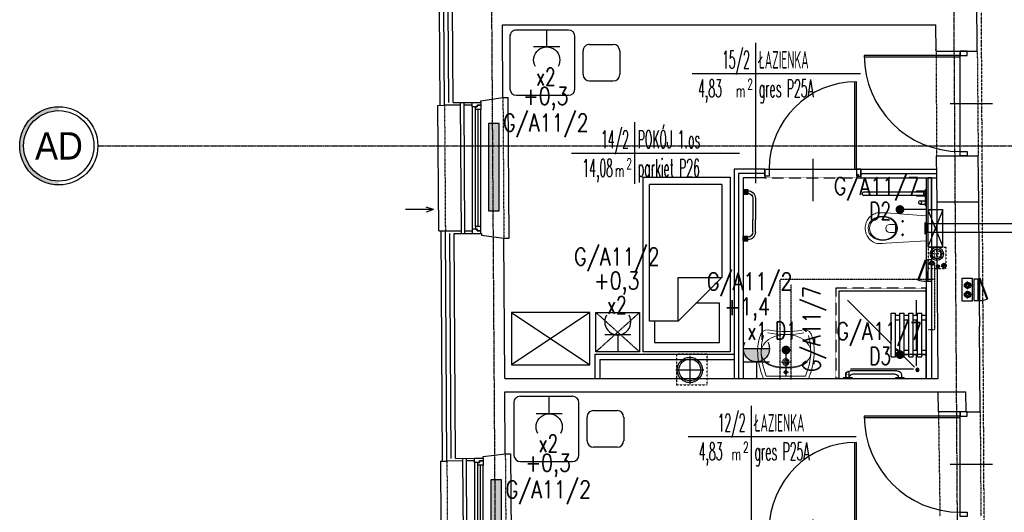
# Model space of a CAD drawing. Header units: inches. Extents: x -145354 to -97635, y 38777 to 78670.
# Tile 140 of 231: x -143289 to -142160, y 60174 to 60739. Entities that reach past the tile are written whole.
import ezdxf
from ezdxf.enums import TextEntityAlignment as Align

# ---------------------------------------------------------------- set-up
doc = ezdxf.new("R2010")
doc.units = ezdxf.units.IN
doc.header["$MEASUREMENT"] = 0
for name, pattern in [('00-inst$0$DASHDOT', [1, 0.5, -0.25, 0, -0.25]), ('CENTER', [2, 1.25, -0.25, 0.25, -0.25]), ('DASHDOT', [1, 0.5, -0.25, 0, -0.25]), ('DASHED', [0.75, 0.5, -0.25]), ('DASHED2', [0.375, 0.25, -0.125]), ('DIVIDE', [31.75, 12.7, -6.35, 0, -6.35, 0, -6.35])]:
    doc.linetypes.add(name, pattern=pattern)
doc.layers.get('0').update_dxf_attribs({"color": 101})
for name, color, linetype in [('Drz---drzwi', 5, 'Continuous'), ('E-OPIS_POM', 6, 'Continuous'), ('E35', 6, 'Continuous'), ('E50', 3, 'Continuous'), ('Fas-balustrada-widok', 64, 'Continuous'), ('Ins-kan', 54, 'Continuous'), ('Ins-went', 141, 'Continuous'), ('Ins-went-opis', 141, 'Continuous'), ('Ins-wod', 152, 'Continuous'), ('m-went-nawiew', 152, 'Continuous'), ('Mco-piony', 10, 'Continuous'), ('Mw-wc-rury', 160, 'DASHDOT'), ('Mwk-odnośniki', 8, 'Continuous'), ('Okn---okna', 5, 'Continuous'), ('Os-osie glowne', 8, 'CENTER'), ('Os-osie-opis', 8, 'Continuous'), ('piony_K_nr', 240, 'Continuous'), ('Sc-cegla pelna', 32, 'Continuous'), ('Sc-gazobeton', 45, 'Continuous'), ('Sc-gk', 120, 'Continuous'), ('Sc-gk-hatch', 8, 'Continuous'), ('Sc-izolacja term-obrys', 132, 'Continuous'), ('Sc-izolacja term-styropian', 151, 'STYROPIAN-KA'), ('Sc-nad', 5, 'DASHED2'), ('Sc-nadproza kon', 5, 'DASHED2'), ('stelaż_wc', 64, 'Continuous'), ('Suf-widok', 8, 'Continuous'), ('W-idok', 9, 'Continuous'), ('W-otwor-strop', 126, 'Continuous'), ('Wyp-grzejniki', 56, 'Continuous'), ('Wyp-meble', 155, 'Continuous'), ('Wyp-sanitar', 131, 'Continuous')]:
    doc.layers.add(name, color=color, linetype=linetype)
doc.styles.add('dwg_opis duży', font='ARIAL.TTF', dxfattribs={"width": 0.9})
doc.styles.add('KA wymiar', font='romans.shx', dxfattribs={"width": 0.6})
doc.styles.add('ROMANS', font='romans', dxfattribs={"width": 0.85})
doc.styles.add('TYTUL2', font='ARIAL.TTF')
doc.linetypes.add('BATTING', pattern='A,0.0001,-0.1,[134,ltypeshp.shx,S=0.1,R=0,X=-0.1,Y=0],-0.2,[134,ltypeshp.shx,S=0.1,R=180,X=0.1,Y=0],-0.1', length=0.4001)
doc.linetypes.add('STYROPIAN-KA', pattern='A,0.0001,-0.1,[135,ltypeshp.shx,S=0.1,R=0,X=-0.1,Y=0],0,[135,ltypeshp.shx,S=0.1,R=180,X=0.1,Y=0],-0.1', length=0.2001)

# ---------------------------------------------------------------- blocks, each defined once
blk = doc.blocks.new('pow')
for p, q in [((0, 0.523), (0, -0.523)), ((-1.075, 0), (1.78, 0))]:
    blk.add_line(p, q)
at = {"style": 'KA wymiar', "width": 0.6}
for s, height, p in [('2', 0.18, (-0.139, -0.27)), ('m', 0.21, (-0.333, -0.401))]:
    blk.add_text(s, height=height, dxfattribs=at).set_placement(p)
at = {"style": 'KA wymiar'}
for tag, width, p in [('01', 0.7, (-0.131, 0.084)), ('000.00', 0.6, (-0.364, -0.401))]:
    blk.add_attdef(tag, text='', height=0.3, dxfattribs=dict(at, width=width)).set_placement(p, align=Align.RIGHT)
blk.add_attdef('POMIESZCZENIE', (0.071, 0.084), '', height=0.3, dxfattribs=at)
at = {"style": 'KA wymiar', "width": 0.8}
blk.add_attdef('POSADZKA', (0.071, -0.401), '', height=0.3, dxfattribs=at)
blk = doc.blocks.new('G1')
at = {"layer": 'E35'}
blk.add_hatch(color=256, dxfattribs=at).paths.add_polyline_path([(10, 22.85), (-10, 22.85, 1)])
for p, q in [((-10, 22.85), (10, 22.85)), ((10, 12.85), (-10, 12.85))]:
    blk.add_line(p, q, dxfattribs=at)
blk.add_arc((0, 22.85), 10, 150, 30, dxfattribs=at)
at = {"layer": 'E50'}
blk.add_line((0, 12.85), (0, 0), dxfattribs=at)
blk = doc.blocks.new('g2')
at = {"layer": 'E35'}
blk.add_line((15, 19.3), (-15, 19.3), dxfattribs=at)
blk.add_arc((0, 34.3), 15, 150, 30, dxfattribs=at)
at = {"layer": 'E50'}
blk.add_line((0, 19.3), (0, 0), dxfattribs=at)
blk = doc.blocks.new('loz033')
blk.add_lwpolyline([(0, 200), (100, 200), (100, 0), (0, 0)], close=True)
for points in [[(87, 164.8), (87, 189.4), (12.4, 189.4), (12.4, 144.4), (39.4, 144.4)], [(9.8, 114.8), (59.8, 164.8)], [(59.8, 164.8), (59.8, 114.8), (9.8, 114.8)], [(59.8, 164.8), (92.6, 164.8), (92.6, 8.3)], [(9.8, 8.3), (9.8, 114.8)], [(9.8, 8.3), (92.6, 8.3)]]:
    blk.add_lwpolyline(points)
blk = doc.blocks.new('_szafka_nocna')
blk.add_lwpolyline([(-25, 0), (25, 0), (25, -45), (-25, -45)], close=True)
at = {"linetype": 'DASHED2'}
for points in [[(25, 0), (-25, -45)], [(-25, 0), (25, -45)]]:
    blk.add_lwpolyline(points, dxfattribs=at)
blk = doc.blocks.new('_0630_szafa_1os')
blk.add_lwpolyline([(-90, 0), (-90, -60), (0, -60), (0, 0)], close=True)
for points in [[(-90, 0), (0, -60)], [(0, 0), (-90, -60)]]:
    blk.add_lwpolyline(points)
blk = doc.blocks.new('_0630_stolik_wyposazenie')
for p, q in [((-7.5, 37.3), (-67.2, 37.3)), ((-74.7, 29.9), (-74.7, -29.9)), ((0, -29.9), (0, 29.9)), ((-126, -13.5), (-126, 13.5)), ((-118.5, 21), (-91.5, 21)), ((-84, 13.5), (-84, -13.5)), ((-91.5, -21), (-118.5, -21)), ((-67.2, -37.3), (-7.5, -37.3))]:
    blk.add_line(p, q)
for centre, start, end in [((-67.2, 29.9), 90, 180), ((-7.5, 29.9), 0, 90), ((-118.5, 13.5), 90, 180), ((-91.5, 13.5), 0, 90), ((-118.5, -13.5), 180, 270), ((-91.5, -13.5), 270, 0), ((-67.2, -29.9), 180, 270), ((-7.5, -29.9), 270, 0)]:
    blk.add_arc(centre, 7.47, start, end)
blk = doc.blocks.new('_0630_DRZWI_100')
at = {"ltscale": 25}
for p, q in [((-4, -5), (-4, 0)), ((-4, 0), (-4, -5)), ((4, 0), (-4, 0)), ((4, -5), (4, 0)), ((4, -5), (4, 0)), ((-4, -105), (-4, -5)), ((-4, -5), (4, -5)), ((-15.7, -55), (32.9, -55)), ((-4, -105), (4, -105)), ((-4, -110), (-4, -105)), ((4, -110), (-4, -110)), ((4, -105), (4, -110)), ((4, -105), (4, -110))]:
    blk.add_line(p, q, dxfattribs=at)
at = {"ltscale": 7}
for p, q in [((-4, -5), (-104, -5)), ((-4, -6.8), (-104, -6.8))]:
    blk.add_line(p, q, dxfattribs=at)
blk.add_arc((-4, -5), 100, 180, 270)
blk = doc.blocks.new('_0630_BRODZIK_NIEPELNOSPRAWNI')
for p, q in [((27.5, -5), (27.5, 0)), ((32.5, -5), (32.5, 0)), ((25, -10), (25, -5)), ((25, -5), (75, -5)), ((25, -10), (75, -10)), ((27.5, -15), (27.5, -10)), ((32.5, -15), (32.5, -10)), ((67.5, -5), (67.5, 0)), ((67.5, -15), (67.5, -10)), ((72.5, -5), (72.5, 0)), ((72.5, -15), (72.5, -10)), ((75, -10), (75, -5)), ((11.2, -86.7), (11.2, -14.3)), ((25, -25), (13.3, -13.3)), ((27.5, -11.6), (14.6, -11.6)), ((25, -20), (25, -15)), ((25, -15), (75, -15)), ((25, -20), (75, -20)), ((27.5, -25), (27.5, -20)), ((67.5, -11.6), (32.5, -11.6)), ((32.5, -25), (32.5, -20)), ((67.5, -25), (67.5, -20)), ((90, -11.6), (72.5, -11.6)), ((72.5, -25), (72.5, -20)), ((75, -20), (75, -15)), ((1, -25), (0, -25)), ((1, -25), (1, -35)), ((3.8, -28.1), (1, -28.1)), ((1.5, -31.9), (1, -31.9)), ((8.8, -33.1), (8.8, -86.9)), ((25, -30), (25, -25)), ((25, -25), (75, -25)), ((25, -30), (75, -30)), ((27.5, -35), (27.5, -30)), ((32.5, -35), (32.5, -30)), ((32.5, -35), (32.5, -30)), ((32.5, -32.5), (32.5, -32.5)), ((35, -35), (32.5, -32.5)), ((67.5, -35), (67.5, -30)), ((72.5, -35), (72.5, -30)), ((75, -30), (75, -25)), ((1, -35), (0, -35)), ((5, -35.4), (5, -84.6)), ((25, -40), (25, -35)), ((25, -35), (75, -35)), ((25, -40), (75, -40)), ((90, -90), (40, -40)), ((75, -40), (75, -35)), ((1, -85), (0, -85)), ((1, -85), (1, -95)), ((1, -88.1), (6.9, -88.1)), ((1.5, -88.1), (1, -88.1)), ((1, -91.9), (6.9, -91.9)), ((3.8, -91.9), (1, -91.9))]:
    blk.add_line(p, q)
blk.add_lwpolyline([(0, 0), (100, 0), (100, -100), (0, -100)], close=True)
at = {"linetype": 'DASHED', "ltscale": 0.5}
blk.add_lwpolyline([(103.5, 0), (103.5, -103.5), (0, -103.5)], dxfattribs=at)
for points in [[(100, 0), (103.5, 0)], [(1, -95), (0, -95)], [(0, -100), (0, -103.5)]]:
    blk.add_lwpolyline(points)
at = {"const_width": 0.35}
blk.add_lwpolyline([(6.9, -88.1, 1), (6.9, -91.9, 1)], format="xyb", close=True, dxfattribs=at)
for radius in [1.9, 0.901]:
    blk.add_circle((10, -10), radius)
for centre, radius, start, end in [((1.5, -35.4), 3.5, 0, 90), ((3.8, -33.1), 5, 0, 90), ((1.5, -84.6), 3.5, 270, 0), ((3.8, -86.9), 5, 270, 0)]:
    blk.add_arc(centre, radius, start, end)
blk = doc.blocks.new('_0630_UMYWALKA_NIEPEŁNOSPRAWNY')
at = {"lineweight": 0}
for points in [[(0, -54), (4.6, -54), (9.4, -54.3), (13.6, -54.7), (16.5, -55.3), (20.4, -56), (24, -55.6), (26.9, -54), (28.9, -51.1), (30.7, -45.5), (31.9, -39.7), (32.5, -33.6), (32.4, -27.4), (31.7, -20.9), (30.3, -14.2), (28.4, -7.2), (25.8, 0), (0, 0), (-25.8, 0), (-28.4, -7.2), (-30.3, -14.2), (-31.7, -20.9), (-32.4, -27.4), (-32.5, -33.6), (-31.9, -39.7), (-30.7, -45.5), (-28.9, -51.1), (-26.9, -54), (-24, -55.6), (-20.4, -56), (-16.5, -55.3), (-13.6, -54.7), (-9.4, -54.3), (-4.6, -54), (0, -54)], [(0, -5.7), (0.7, -5.9), (1.2, -6.2), (1.6, -6.8), (1.8, -7.5), (1.6, -8.2), (1.2, -8.7), (0.7, -9.1), (0, -9.2), (-0.7, -9.1), (-1.2, -8.7), (-1.6, -8.2), (-1.8, -7.5), (-1.6, -6.8), (-1.2, -6.2), (-0.7, -5.9), (0, -5.7)], [(0, -15.3), (1.5, -15.6), (2.7, -16.4), (3.5, -17.6), (3.8, -19), (3.5, -20.5), (2.7, -21.7), (1.5, -22.5), (0, -22.8), (-1.5, -22.5), (-2.7, -21.7), (-3.5, -20.5), (-3.8, -19), (-3.5, -17.6), (-2.7, -16.4), (-1.5, -15.6), (0, -15.3)], [(0, -16.7), (0.9, -16.9), (1.6, -17.4), (2.1, -18.1), (2.3, -19), (2.1, -19.9), (1.6, -20.6), (0.9, -21.1), (0, -21.3), (-0.9, -21.1), (-1.6, -20.6), (-2.1, -19.9), (-2.3, -19), (-2.1, -18.1), (-1.6, -17.4), (-0.9, -16.9), (0, -16.7)]]:
    blk.add_lwpolyline(points, close=True, dxfattribs=at)
for points in [[(25.7, -49.3), (28.1, -39), (28.5, -27.7), (26.6, -15.6), (22.5, -2.8), (0, -2.8), (-22.5, -2.8), (-26.6, -15.6), (-28.5, -27.7), (-28.1, -39), (-25.7, -49.3)], [(-3.3, -7.5), (3.3, -7.5)], [(0, -10.7), (0, -4.2)], [(-28.4, -30.1), (-27.9, -25.8), (-26.2, -22.2), (-23.5, -19.3), (-20, -16.9), (-15.8, -15.2), (-10.9, -14), (-5.6, -13.3), (0.1, -13), (5.7, -13.3), (11.1, -14), (15.9, -15.2), (20.1, -16.9), (23.6, -19.3), (26.3, -22.2), (28, -25.8), (28.6, -30.1)], [(-24.3, -18.7), (-19.8, -15.7), (-14, -13.6), (-7.3, -12.4), (0.1, -12), (7.4, -12.4), (14.1, -13.6), (19.9, -15.7), (24.4, -18.7)], [(5.3, -19), (-5.3, -19)], [(0, -24.3), (0, -13.8)], [(-28.4, -30.1), (-27.9, -34.4), (-26.2, -38.3), (-23.5, -41.8), (-20, -44.8), (-15.8, -47.2), (-11, -49), (-5.7, -50.2), (0, -50.6), (5.7, -50.2), (11, -49), (15.8, -47.2), (20.1, -44.8), (23.6, -41.8), (26.3, -38.3), (28, -34.4), (28.6, -30.1)], [(20.6, -52.5), (15.9, -51.6), (10.9, -51.1), (5.5, -50.7), (0, -50.5), (-5.5, -50.7), (-10.8, -51.1), (-15.9, -51.6), (-20.6, -52.5)]]:
    blk.add_lwpolyline(points, dxfattribs=at)
at = {"lineweight": 0, "const_width": 0.282}
for points in [[(-0.1, -20.4), (-0.1, -20.4)], [(-0.1, -21.4), (-0.1, -21.4)]]:
    blk.add_lwpolyline(points, dxfattribs=at)
blk = doc.blocks.new('_GJKHGJ')
at = {"ltscale": 25}
for p, q in [((-8, -5), (-8, 0)), ((-8, 0), (-8, -5)), ((0, 0), (-8, 0)), ((0, -5), (0, 0)), ((0, -5), (0, 0)), ((-8, -115), (-8, -5)), ((-8, -5), (0, -5)), ((-19.7, -60), (28.9, -60)), ((-8, -115), (0, -115)), ((-8, -120), (-8, -115)), ((0, -120), (-8, -120)), ((0, -115), (0, -120)), ((0, -115), (0, -120))]:
    blk.add_line(p, q, dxfattribs=at)
at = {"ltscale": 7}
for p, q in [((-8, -5), (-118, -5)), ((-8, -6.8), (-118, -6.8))]:
    blk.add_line(p, q, dxfattribs=at)
blk.add_arc((-8, -5), 110, 180, 270)
blk = doc.blocks.new('ramiak_okna')
at = {"layer": 'Okn---okna'}
for p, q in [((145, 10), (5, 10)), ((8, 6), (142, 6)), ((8, 3), (142, 3)), ((8, 0), (142, 0))]:
    blk.add_line(p, q, dxfattribs=at)
for points in [[(5, 10), (0, 10), (0, 0), (3, 0), (3, 4), (5, 4)], [(8, 6), (5, 6), (5, 4), (3, 4), (3, 0), (5, 0), (8, 0)], [(142, 6), (145, 6), (145, 4), (147, 4), (147, 0), (145, 0), (142, 0)], [(145, 10), (150, 10), (150, 0), (147, 0), (147, 4), (145, 4)]]:
    blk.add_lwpolyline(points, close=True, dxfattribs=at)
blk = doc.blocks.new('_0630_WC_NIEPEŁNOSPRAWNY')
at = {"lineweight": 0}
for p, q in [((-14.3, 0), (-17.5, -45.7)), ((-14.3, 0), (14.3, 0)), ((14.3, 0), (17.2, -45.7)), ((-8, -27), (-9.4, -27)), ((-8, -27), (-8, -25.5)), ((-8, -27), (-6.5, -27)), ((-8, -27), (-8, -28.4)), ((7.5, -27), (6.1, -27)), ((7.5, -27), (7.5, -25.5)), ((7.5, -27), (9, -27)), ((7.5, -27), (7.5, -28.4)), ((-4.4, -36.5), (-4.4, -41.8)), ((-3.5, -35.2), (4, -35.2)), ((4.9, -36.5), (4.9, -41.8)), ((-17.5, -45.7), (-17.8, -50.1)), ((-17.8, -50.1), (-17.8, -54.7)), ((-17.8, -54.7), (-17.5, -56.1)), ((-17.5, -56.1), (-17.1, -57.5)), ((17.5, -56.1), (17.1, -57.5)), ((17.2, -45.7), (17.5, -50.1)), ((17.5, -50.1), (17.5, -54.7)), ((17.5, -54.7), (17.5, -56.1)), ((-17.1, -57.5), (-16.6, -58.9)), ((-16.6, -58.9), (-16, -60.3)), ((-16, -60.3), (-15.2, -61.6)), ((-15.2, -61.6), (-14.4, -62.8)), ((-14.4, -62.8), (-13.4, -64)), ((-13.4, -64), (-11.8, -65.6)), ((-11.8, -65.6), (-10, -66.9)), ((-10, -66.9), (-8.7, -67.7)), ((-8.7, -67.7), (-6.5, -68.8)), ((8.7, -67.7), (6.5, -68.8)), ((10, -66.9), (8.7, -67.7)), ((11.8, -65.6), (10, -66.9)), ((13.4, -64), (11.8, -65.6)), ((14.4, -62.8), (13.4, -64)), ((15.2, -61.6), (14.4, -62.8)), ((16, -60.3), (15.2, -61.6)), ((16.6, -58.9), (16, -60.3)), ((17.1, -57.5), (16.6, -58.9)), ((-6.5, -68.8), (-5.1, -69.2)), ((-5.1, -69.2), (-3, -69.7)), ((-3, -69.7), (-1.5, -69.9)), ((-1.5, -69.9), (0, -70)), ((1.5, -69.9), (0, -70)), ((3, -69.7), (1.5, -69.9)), ((5.1, -69.2), (3, -69.7)), ((6.5, -68.8), (5.1, -69.2))]:
    blk.add_line(p, q, dxfattribs=at)
for centre, radius, start, end in [((-3.2, -36.4), 1.2, 102.2339, 185.8899), ((0.3, -41.5), 4.7, 182.8022, 357.1978), ((3.7, -36.4), 1.2, 354.1101, 77.7661)]:
    blk.add_arc(centre, radius, start, end, dxfattribs=at)
for centre, major_axis, ratio in [((0.1, -49.8), (0, -16.8), 0.823529), ((0.1, -49.5), (0, -15.5), 0.845174)]:
    blk.add_ellipse(centre, major_axis=major_axis, ratio=ratio, dxfattribs=at)
for centre in [(-8, -27), (7.5, -27)]:
    blk.add_ellipse(centre, major_axis=(0.599, 0.599), ratio=1, start_param=5.497787, end_param=11.780972, dxfattribs=at)
blk = doc.blocks.new('_0630_BARIERKA_NIEPEŁNOSPRAWNY')
for p, q in [((0, 13.3), (0, 6.7)), ((1, 13.3), (0, 13.3)), ((1, 6.7), (1, 13.3)), ((1, 8.1), (1, 11.9)), ((6.9, 11.9), (1, 11.9)), ((1, 6.7), (0, 6.7)), ((0, -5), (0, 5)), ((6.9, 8.1), (1, 8.1)), ((1, -5), (1, 5)), ((1, 2.9), (11, 2.9)), ((1, 1.9), (71.6, 1.9)), ((1, 0.6), (1, -0.4)), ((2.7, 1.9), (2.7, -1.9)), ((11, 1.9), (11, 2.9)), ((1, -1.9), (71.6, -1.9)), ((1, -1.9), (11, -1.9)), ((1, -2.9), (11, -2.9)), ((11, -1.9), (11, -2.9))]:
    blk.add_line(p, q)
for points in [[(1, 5), (0, 5)], [(1, -5), (0, -5)]]:
    blk.add_lwpolyline(points)
for centre, start, end in [((6.9, 10), 90, 270), ((6.9, 10), 90, 270), ((6.9, 10), 270, 90), ((71.6, 0), 270, 90)]:
    blk.add_arc(centre, 1.9, start, end)
blk = doc.blocks.new('_gslkflhklgj')
at = {"linetype": '00-inst$0$DASHDOT', "ltscale": 5}
for p, q in [((7.5, 0), (-7.5, 0)), ((0, -7.5), (0, 7.5))]:
    blk.add_line(p, q, dxfattribs=at)
for radius in [7.5, 5.5]:
    blk.add_circle((0, 0), radius)
blk = doc.blocks.new('0630_STRZAŁKA')
at = {"ltscale": 0.5}
for points in [[(0, 0), (-3, -8.6)], [(0, 0), (0, -32.4)], [(0, 0), (3, -8.6)]]:
    blk.add_lwpolyline(points, dxfattribs=at)
blk = doc.blocks.new('grzejnik_100')
at = {"layer": 'Wyp-grzejniki'}
h = blk.add_hatch(dxfattribs=at)
h.set_pattern_fill('DOTS', color=256, scale=0.5, style=0)
h.set_pattern_definition([(0, (-77492.90915, 37823.9399), (0.396875, 0.79375), [0, -0.79375])])
h.paths.add_polyline_path([(0, -100), (12, -100), (12, 0), (0, 0)])
blk.add_lwpolyline([(12, 0), (0, 0), (0, -100), (12, -100)], close=True, dxfattribs=at)
blk = doc.blocks.new('_opis_osi')
blk.add_hatch(color=256).paths.add_polyline_path([(32, -32), (28.8, -32, -1), (-28.8, -32), (-32, -32, 1)])
for radius in [32, 28.8]:
    blk.add_circle((0, -32), radius)
at = {"style": 'dwg_opis duży', "width": 0.9}
blk.add_attdef('AXNAMEV', text='', height=22.4, rotation=90, dxfattribs=at).set_placement((0, -32), align=Align.MIDDLE_CENTER)
blk = doc.blocks.new('rewizja')
at = {"layer": 'Wyp-meble'}
for p, q in [((-25, 6), (-25, 0)), ((-25, 6), (0, 6)), ((-25, 4), (-25, 2)), ((0, 2), (-25, 2)), ((0, 6), (0, 0)), ((0, 0), (-25, 0))]:
    blk.add_line(p, q, dxfattribs=at)
blk.add_lwpolyline([(-23.2, -9.5), (0.3, -0.9), (0, 0), (-23.5, -8.6)], close=True, dxfattribs=at)
blk.add_arc((0, 0), 25, 180, 202.2924, dxfattribs=at)
blk = doc.blocks.new('pion_woda')
at = {"layer": 'Ins-wod'}
for p, q in [((3, 0), (-3, 0)), ((0, 3), (0, -3))]:
    blk.add_line(p, q, dxfattribs=at)
for radius in [2.55, 2]:
    blk.add_circle((0, 0), radius, dxfattribs=at)
blk = doc.blocks.new('pion_mały')
at = {"layer": 'Ins-wod'}
for p, q in [((0, 2.1), (0, -2.1)), ((2.1, 0), (-2.1, 0))]:
    blk.add_line(p, q, dxfattribs=at)
for radius in [1.79, 1.4]:
    blk.add_circle((0, 0), radius, dxfattribs=at)
blk = doc.blocks.new('pco')
at = {"layer": 'Mco-piony', "color": 9, "linetype": 'DASHDOT', "ltscale": 3}
for p, q in [((-2604.8, -19.8), (-2604.8, -8.9)), ((-2599.4, -14.3), (-2610.3, -14.3))]:
    blk.add_line(p, q, dxfattribs=at)
at = {"layer": 'Mco-piony', "color": 9}
blk.add_circle((-2604.8, -14.3), 4.53, dxfattribs=at)
at = {"layer": 'Mco-piony'}
blk.add_circle((-2604.8, -14.3), 3.2, dxfattribs=at)
at = {"layer": 'Mco-piony', "color": 8}
blk.add_circle((-2604.8, -14.3), 2.6, dxfattribs=at)
blk = doc.blocks.new('g-1')
at = {"layer": 'Wyp-grzejniki', "ltscale": 10}
h = blk.add_hatch(color=256, dxfattribs=at)
h.paths.add_polyline_path([(0, 0), (-5.4, 0), (-5.4, -5.4), (0, -5.4)])
edge = h.paths.add_edge_path(flags=16)
edge.add_line((-5.4, -4.2), (-5.4, -1.2))
blk.add_hatch(color=256, dxfattribs=at).paths.add_polyline_path([(0, -58.6), (0, -53.2), (-5.4, -53.2), (-5.4, -58.6)])
at = {"layer": 'Wyp-grzejniki'}
for p, q in [((-5.4, 0), (-5.4, -5.4)), ((0, 0), (-5.4, 0)), ((0, 0), (0, -5.4)), ((-14.3, -10.2, 0), (-14.3, -34.3, 0)), ((-11.3, -10.2, 0), (-11.3, -34.3, 0)), ((-5.4, -4.2), (-5.4, -1.2)), ((-5.4, -1.2), (-5.4, -4.2)), ((0, -5.4), (-5.4, -5.4)), ((-14.3, -48.4, 0), (-14.3, -34.3, 0)), ((-11.3, -48.4, 0), (-11.3, -34.3, 0)), ((0, -53.2), (-5.4, -53.2)), ((-5.4, -58.6), (-5.4, -53.2)), ((-5.4, -57.4), (-5.4, -54.4)), ((0, -58.6), (0, -53.2)), ((0, -58.6), (-5.4, -58.6))]:
    blk.add_line(p, q, dxfattribs=at)
for centre, radius, start, end in [((-5.3, -10.2, 0), 9, 90.5974, 180), ((-5.3, -10.2, 0), 6, 90.8961, 180), ((-5.3, -48.4, 0), 9, 180, 269.4026), ((-5.3, -48.4, 0), 6, 180, 269.1039)]:
    blk.add_arc(centre, radius, start, end, dxfattribs=at)

msp = doc.modelspace()

# ---------------------------------------------------------------- linework, layer by layer
at = {"layer": 'E-OPIS_POM'}
for p, q in [((-142444.91, 60650.52), (-142444.91, 60551.42)), ((-142449.8, 60234.74), (-142449.8, 60135.65))]:
    msp.add_line(p, q, dxfattribs=at)
at = {"layer": 'E35'}
for p, q in [((-142249.32, 60521.24), (-142279.32, 60521.24)), ((-142410.09, 60360.35), (-142410.09, 60330.35)), ((-142249.32, 60355.06), (-142279.32, 60355.06))]:
    msp.add_line(p, q, dxfattribs=at)
at = {"layer": 'E35', "const_width": 5}
for points in [[(-142279.32, 60523.74, 1), (-142279.32, 60518.74, 1)], [(-142410.09, 60357.85, -1), (-142410.09, 60362.85, -1)], [(-142279.32, 60357.56, 1), (-142279.32, 60352.56, 1)]]:
    msp.add_lwpolyline(points, format="xyb", close=True, dxfattribs=at)
at = {"layer": 'Fas-balustrada-widok'}
for p, q in [((-142783.64, 60643.72), (-142782.63, 60493.88)), ((-142779.64, 60643.75), (-142778.63, 60493.88)), ((-142780.91, 60236.22), (-142779.91, 60086.38)), ((-142776.91, 60236.25), (-142775.91, 60086.38))]:
    msp.add_line(p, q, dxfattribs=at)
at = {"layer": 'Ins-went'}
for p, q in [((-142250.32, 60493.05), (-142250.32, 60506.55)), ((-142248.32, 60504.8), (-142250.32, 60504.8)), ((-142109.82, 60504.8), (-142249.32, 60504.8)), ((-142248.32, 60504.8), (-142248.32, 60494.8)), ((-142248.32, 60494.8), (-142250.32, 60494.8)), ((-142109.82, 60494.8), (-142249.32, 60494.8)), ((-142248.32, 60440.17), (-142248.32, 60450.17)), ((-142520.35, 60353.48), (-142520.35, 60321.48)), ((-142536.35, 60337.48), (-142504.35, 60337.48))]:
    msp.add_line(p, q, dxfattribs=at)
msp.add_circle((-142520.35, 60337.48), 14.5, dxfattribs=at)
at = {"layer": 'm-went-nawiew'}
msp.add_circle((-142520.35, 60337.48), 12.5, dxfattribs=at)
at = {"layer": 'Mw-wc-rury', "ltscale": 0.8}
for p, q in [((-142239.68, 60459.84), (-142239.68, 60383.88)), ((-142239.68, 60440.92), (-142416.84, 60440.92)), ((-142416.84, 60326.65), (-142416.84, 60440.92)), ((-142404.18, 60326.65), (-142404.18, 60435.37)), ((-142246.54, 60383.88), (-142239.68, 60383.88))]:
    msp.add_line(p, q, dxfattribs=at)
at = {"layer": 'Mwk-odnośniki', "linetype": 'Continuous'}
msp.add_lwpolyline([(-142196.32, 60442.22), (-142208.29, 60442.22), (-142208.29, 60416.78), (-142196.32, 60416.78)], close=True, dxfattribs=at)
at = {"layer": 'Os-osie glowne'}
for p, q in [((-142728.57, 57943.12), (-142756.37, 62104.61)), ((-142198.56, 57943.12), (-142226.36, 62104.61)), ((-143199.2, 60594.14), (-138010.68, 60594.14))]:
    msp.add_line(p, q, dxfattribs=at)
at = {"layer": 'Sc-cegla pelna'}
for p, q in [((-142190.67, 60702.55), (-142191.62, 60877.57)), ((-142734.65, 60649.55), (-142735.21, 60732.61)), ((-142237.99, 60702.55), (-142238.19, 60732.61)), ((-142238, 60702.55), (-142238.01, 60704.55)), ((-142237.99, 60702.55), (-142190.67, 60702.55)), ((-142236.53, 60478.18), (-142236.84, 60529.55)), ((-142188.84, 60529.55), (-142236.84, 60529.55)), ((-142188.04, 60399.51), (-142188.84, 60529.55)), ((-142732.5, 60327.55), (-142733.57, 60488.55)), ((-142235.61, 60327.55), (-142236.53, 60478.18)), ((-142187.37, 60289.55), (-142187.97, 60387.51)), ((-142732.5, 60327.55), (-142235.61, 60327.55)), ((-142732.4, 60312.55), (-142203.65, 60312.55)), ((-142731.92, 60241.55), (-142732.4, 60312.55)), ((-142203.5, 60289.55), (-142203.65, 60312.55)), ((-142203.5, 60289.55), (-142187.37, 60289.55))]:
    msp.add_line(p, q, dxfattribs=at)
for points in [[(-142791.64, 60643.67), (-142793.47, 60917.38)], [(-142735.21, 60732.61), (-142238.19, 60732.61)], [(-142791.64, 60643.67), (-142760.09, 60643.88), (-142760.11, 60645.88), (-142734.65, 60649.55)], [(-142790.63, 60493.88), (-142759.09, 60493.88), (-142759.08, 60491.88), (-142733.57, 60488.55)], [(-142788.91, 60236.17), (-142790.63, 60493.88)], [(-142788.91, 60236.17), (-142757.37, 60236.38), (-142757.38, 60238.38), (-142731.92, 60241.55)]]:
    msp.add_lwpolyline(points, dxfattribs=at)
at = {"layer": 'Sc-gazobeton'}
for p, q in [((-142237.24, 60582.55), (-142189.6, 60582.55)), ((-142237.05, 60557.55), (-142237.24, 60582.55)), ((-142188.84, 60529.55), (-142189.6, 60582.55)), ((-142236.84, 60529.55), (-142237.05, 60557.55)), ((-142188.04, 60399.51), (-142187.98, 60387.51)), ((-142235.18, 60289.55), (-142235.51, 60312.55)), ((-142203.5, 60289.55), (-142235.18, 60289.55))]:
    msp.add_line(p, q, dxfattribs=at)
at = {"layer": 'Sc-gk'}
for p, q in [((-142469.32, 60567.55), (-142469.32, 60327.55)), ((-142434.32, 60567.55), (-142469.32, 60567.55)), ((-142434.32, 60567.55), (-142434.32, 60557.55)), ((-142324.32, 60567.55), (-142237.12, 60567.55)), ((-142324.32, 60567.55), (-142324.32, 60557.55)), ((-142459.32, 60557.55), (-142459.32, 60327.55)), ((-142434.32, 60557.55), (-142459.32, 60557.55)), ((-142324.32, 60557.55), (-142237.05, 60557.55)), ((-142249.32, 60557.55), (-142249.32, 60327.55)), ((-142243.32, 60557.55), (-142243.32, 60327.55)), ((-142629.32, 60355.55), (-142469.32, 60355.55)), ((-142629.32, 60355.55), (-142629.32, 60327.55)), ((-142623.32, 60349.55), (-142469.32, 60349.55)), ((-142623.32, 60349.55), (-142623.32, 60327.55))]:
    msp.add_line(p, q, dxfattribs=at)
at = {"layer": 'Sc-gk-hatch', "linetype": 'BATTING', "ltscale": 0.22}
for p, q in [((-142464.32, 60562.55), (-142464.32, 60327.55)), ((-142434.32, 60562.55), (-142464.32, 60562.55)), ((-142324.32, 60562.55), (-142237.12, 60562.55))]:
    msp.add_line(p, q, dxfattribs=at)
at = {"layer": 'Sc-izolacja term-obrys'}
for points in [[(-142783.62, 60640.72), (-142801.62, 60640.6), (-142803.49, 60920.38), (-142785.49, 60920.38)], [(-142770.1, 60640.81), (-142779.62, 60640.75)], [(-142780.89, 60233.22), (-142798.89, 60233.1), (-142800.65, 60496.88), (-142782.65, 60496.88)], [(-142778.65, 60496.88), (-142770.1, 60496.88)], [(-142767.37, 60233.31), (-142776.89, 60233.25)]]:
    msp.add_lwpolyline(points, dxfattribs=at)
at = {"layer": 'Sc-izolacja term-styropian', "linetype": 'BATTING', "ltscale": 0.25}
for points in [[(-142796.64, 60643.63), (-142798.47, 60917.34)], [(-142793.91, 60236.13), (-142795.63, 60493.84)]]:
    msp.add_lwpolyline(points, dxfattribs=at)
at = {"layer": 'Sc-nad'}
msp.add_line((-142434.32, 60557.55), (-142324.32, 60557.55), dxfattribs=at)
at = {"layer": 'Sc-nadproza kon', "linetype": 'DASHDOT', "ltscale": 0.5}
for p, q in [((-142734.65, 60649.55), (-142733.57, 60488.55)), ((-142801.62, 60640.6), (-142800.65, 60496.88)), ((-142731.92, 60241.55), (-142730.84, 60081.55)), ((-142798.89, 60233.1), (-142797.92, 60089.38))]:
    msp.add_line(p, q, dxfattribs=at)
for points in [[(-142238, 60702.55), (-142237.24, 60582.55)], [(-142190.67, 60702.55), (-142189.6, 60582.55)], [(-142235.18, 60289.55), (-142233.46, 60169.55)], [(-142187.37, 60289.55), (-142186.5, 60169.55)]]:
    msp.add_lwpolyline(points, dxfattribs=at)
at = {"layer": 'stelaż_wc', "ltscale": 5}
for p, q in [((-142230.32, 60521.05), (-142247.32, 60478.55)), ((-142247.32, 60521.05), (-142230.32, 60478.55))]:
    msp.add_line(p, q, dxfattribs=at)
for points in [[(-142243.32, 60521.05), (-142243.32, 60557.55), (-142247.32, 60557.55), (-142247.32, 60521.05)], [(-142230.32, 60478.55), (-142230.32, 60521.05), (-142247.32, 60521.05), (-142247.32, 60478.55)]]:
    msp.add_lwpolyline(points, close=True, dxfattribs=at)
at = {"layer": 'Suf-widok', "linetype": 'DIVIDE', "ltscale": 0.02}
msp.add_line((-142174.44, 58632.13), (-142188.15, 61158.54), dxfattribs=at)
at = {"layer": 'W-idok'}
for p, q in [((-142808.16, 60496.83), (-142800.65, 60496.88)), ((-142725.92, 60241.59), (-142724.86, 60081.58))]:
    msp.add_line(p, q, dxfattribs=at)
for points in [[(-142806.62, 60640.57), (-142808.49, 60920.34)], [(-142734.65, 60649.55), (-142728.65, 60649.59)], [(-142733.57, 60488.55), (-142727.57, 60488.59), (-142728.65, 60649.59)], [(-142808.16, 60496.83), (-142809.12, 60640.55), (-142801.62, 60640.6)], [(-142803.89, 60233.07), (-142805.65, 60496.84)], [(-142731.92, 60241.55), (-142725.92, 60241.59)], [(-142806.39, 60233.05), (-142798.89, 60233.1)], [(-142806.39, 60233.05), (-142805.43, 60089.33), (-142797.92, 60089.38)]]:
    msp.add_lwpolyline(points, dxfattribs=at)
at = {"layer": 'W-otwor-strop', "linetype": 'DASHED2', "ltscale": 0.3}
for points in [[(-142246.74, 60478.18), (-142226.74, 60478.18), (-142226.74, 60453.18), (-142246.74, 60453.18)], [(-142535.48, 60320.48), (-142500.48, 60320.48), (-142500.48, 60355.48), (-142535.48, 60355.48)]]:
    msp.add_lwpolyline(points, close=True, dxfattribs=at)

# ---------------------------------------------------------------- block references
at = {"xscale": -1, "rotation": 270}
msp.add_blockref('rewizja', (-142249.32, 60463.67), dxfattribs=at)
for name, p, rotation in [('pion_woda', (-142242.68, 60459.84), 270), ('pion_mały', (-142235.75, 60456.15), 270), ('pion_woda', (-142228.86, 60456.93), 270), ('rewizja', (-142188.18, 60442), 90)]:
    msp.add_blockref(name, p, dxfattribs=dict(rotation=rotation))
at = {"layer": 'Drz---drzwi'}
for p in [(-142202.21, 60702.55), (-142202.21, 60289.55)]:
    msp.add_blockref('_GJKHGJ', p, dxfattribs=at)
at = {"layer": 'Drz---drzwi', "rotation": 270}
for p in [(-142324.32, 60563.55), (-142324.32, 60150.55)]:
    msp.add_blockref('_0630_DRZWI_100', p, dxfattribs=at)
at = {"layer": 'E-OPIS_POM'}
ref = msp.add_blockref('pow', (-142444.91, 60676.9), dxfattribs=dict(at, xscale=67.5, yscale=67.5, zscale=67.5))
ref.add_attrib('000.00', '4,83', dxfattribs={"layer": '0', "height": 20.25, "style": 'KA wymiar', "width": 0.448374}).set_placement((-142483.54, 60649.83), align=Align.RIGHT)
ref.add_attrib('01', '15/2', dxfattribs={"layer": '0', "height": 20.25, "style": 'KA wymiar', "width": 0.448374}).set_placement((-142451.53, 60682.6), align=Align.RIGHT)
ref.add_attrib('POMIESZCZENIE', 'ŁAZIENKA', (-142441.34, 60682.6), dxfattribs={"layer": '0', "height": 20.25, "style": 'KA wymiar', "width": 0.448374})
ref.add_attrib('POSADZKA', 'gres P25A', (-142441.34, 60649.83), dxfattribs={"layer": '0', "height": 20.25, "style": 'KA wymiar', "width": 0.448374})
ref = msp.add_blockref('pow', (-142583.58, 60585.83), dxfattribs=dict(at, xscale=67.5, yscale=67.5, zscale=67.5))
ref.add_attrib('000.00', '14,08', dxfattribs={"layer": '0', "height": 20.25, "style": 'KA wymiar', "width": 0.448374}).set_placement((-142608.44, 60558.76), align=Align.RIGHT)
ref.add_attrib('01', '14/2', dxfattribs={"layer": '0', "height": 20.25, "style": 'KA wymiar', "width": 0.448374}).set_placement((-142590.2, 60591.52), align=Align.RIGHT)
ref.add_attrib('POMIESZCZENIE', 'POKÓJ 1.os', (-142580.01, 60591.52), dxfattribs={"layer": '0', "height": 20.25, "style": 'KA wymiar', "width": 0.448374})
ref.add_attrib('POSADZKA', 'parkiet P26', (-142580.01, 60558.76), dxfattribs={"layer": '0', "height": 20.25, "style": 'KA wymiar', "width": 0.448374})
ref = msp.add_blockref('pow', (-142449.8, 60261.12), dxfattribs=dict(at, xscale=67.5, yscale=67.5, zscale=67.5))
ref.add_attrib('000.00', '4,83', dxfattribs={"layer": '0', "height": 20.25, "style": 'KA wymiar', "width": 0.448374}).set_placement((-142482.86, 60234.05), align=Align.RIGHT)
ref.add_attrib('01', '12/2', dxfattribs={"layer": '0', "height": 20.25, "style": 'KA wymiar', "width": 0.448374}).set_placement((-142456.42, 60266.82), align=Align.RIGHT)
ref.add_attrib('POMIESZCZENIE', 'ŁAZIENKA', (-142446.23, 60266.82), dxfattribs={"layer": '0', "height": 20.25, "style": 'KA wymiar', "width": 0.448374})
ref.add_attrib('POSADZKA', 'gres P25A', (-142446.23, 60234.05), dxfattribs={"layer": '0', "height": 20.25, "style": 'KA wymiar', "width": 0.448374})
at = {"layer": 'E35', "xscale": -1, "rotation": 180}
for p in [(-142684.39, 60726.74), (-142681.59, 60306.68)]:
    msp.add_blockref('g2', p, dxfattribs=at)
at = {"layer": 'E35'}
msp.add_blockref('g2', (-142602.95, 60358.29), dxfattribs=at)
at = {"layer": 'E35', "xscale": -1.5, "yscale": 1.5, "zscale": 1.5}
msp.add_blockref('G1', (-142443.92, 60327.55), dxfattribs=at)
at = {"layer": 'Ins-kan'}
msp.add_blockref('_gslkflhklgj', (-142237, 60470.33), dxfattribs=at)
at = {"layer": 'Ins-went-opis', "xscale": -1, "rotation": 270}
msp.add_blockref('0630_STRZAŁKA', (-142814.12, 60521.08), dxfattribs=at)
at = {"layer": 'Mco-piony', "xscale": 0.799999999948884, "yscale": 0.8000000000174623, "zscale": 0.8, "rotation": 0.001351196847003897}
for p in [(-140117.95, 60445.84, 0), (-140117.95, 60435.31, 0)]:
    msp.add_blockref('pco', p, dxfattribs=at)
at = {"layer": 'Okn---okna', "rotation": 90}
for p in [(-142760.1, 60493.88), (-142757.37, 60086.38)]:
    msp.add_blockref('ramiak_okna', p, dxfattribs=at)
at = {"layer": 'Os-osie-opis'}
ref = msp.add_blockref('_opis_osi', (-143199.2, 60594.14), dxfattribs=dict(at, xscale=1.400000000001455, yscale=1.400000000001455, zscale=1.4, rotation=270))
ref.add_attrib('AXNAMEV', 'AD', dxfattribs={"layer": '0', "height": 31.36, "style": 'dwg_opis duży', "width": 0.9}).set_placement((-143243.77, 60594.14), align=Align.MIDDLE_CENTER)
at = {"layer": 'Wyp-grzejniki', "rotation": 180}
for p in [(-142739.12, 60519.75), (-142736.39, 60111.75)]:
    msp.add_blockref('grzejnik_100', p, dxfattribs=at)
at = {"layer": 'Wyp-grzejniki', "xscale": -1}
msp.add_blockref('g-1', (-142459.32, 60544.04, 2), dxfattribs=at)
at = {"layer": 'Wyp-meble', "rotation": 180}
for name, p in [('_0630_stolik_wyposazenie', (-142726.73, 60689.41)), ('loz033', (-142473.96, 60558.29)), ('_0630_stolik_wyposazenie', (-142722.16, 60269.95))]:
    msp.add_blockref(name, p, dxfattribs=at)
at = {"layer": 'Wyp-meble'}
for name, p in [('_0630_szafa_1os', (-142634.95, 60403.29)), ('_szafka_nocna', (-142602.95, 60403.29))]:
    msp.add_blockref(name, p, dxfattribs=at)
at = {"layer": 'Wyp-sanitar'}
for name, p, rotation in [('_0630_BARIERKA_NIEPEŁNOSPRAWNY', (-142249.32, 60539.3), 180), ('_0630_WC_NIEPEŁNOSPRAWNY', (-142249.32, 60499.8), 270)]:
    msp.add_blockref(name, p, dxfattribs=dict(at, rotation=rotation))
at = {"layer": 'Wyp-sanitar', "xscale": -1}
for name, p, rotation in [('_0630_BRODZIK_NIEPELNOSPRAWNI', (-142249.32, 60327.55), 270), ('_0630_UMYWALKA_NIEPEŁNOSPRAWNY', (-142410.09, 60327.55), 180)]:
    msp.add_blockref(name, p, dxfattribs=dict(at, rotation=rotation))

# ---------------------------------------------------------------- texts
at = {"layer": 'E35', "style": 'ROMANS'}
for s, width, p in [('x2', 0.7, (-142685.32, 60673.41)), ('+0,3', 0.8, (-142685.48, 60648.23)), ('G/A11/7', 0.8, (-142306.11, 60546.63)), ('D2', 0.7, (-142301.94, 60519.58)), ('G/A11/2', 0.8, (-142603.92, 60465.78)), ('G/A11/2', 0.8, (-142451.67, 60437.34)), ('+1,4', 0.8, (-142454.43, 60407.19)), ('x1', 0.7, (-142442.99, 60381.9)), ('D1', 0.7, (-142410.09, 60382.56)), ('G/A11/7', 0.8, (-142303.29, 60380.45)), ('D3', 0.7, (-142301.94, 60353.4)), ('x2', 0.7, (-142682.52, 60253.35)), ('+0,3', 0.8, (-142682.68, 60228.17))]:
    msp.add_text(s, height=20, dxfattribs=dict(at, width=width)).set_placement(p, align=Align.MIDDLE)
for s, rotation, width, p in [('G/A11/2', 360, 0.8, (-142685.36, 60619.25)), ('+0,3', 360, 0.8, (-142604.04, 60436.8)), ('x2', 360, 0.7, (-142603.88, 60411.62)), ('G/A11/7', 90, 0.8, (-142379.2, 60384.4)), ('G/A11/2', 360, 0.8, (-142682.56, 60199.19))]:
    msp.add_text(s, height=20, rotation=rotation, dxfattribs=dict(at, width=width)).set_placement(p, align=Align.MIDDLE)
at = {"layer": 'piony_K_nr', "style": 'TYTUL2'}
msp.add_text('10', height=7, dxfattribs=at).set_placement((-142242.91, 60466.64, -76.7))

doc.saveas('drawing.dxf')
